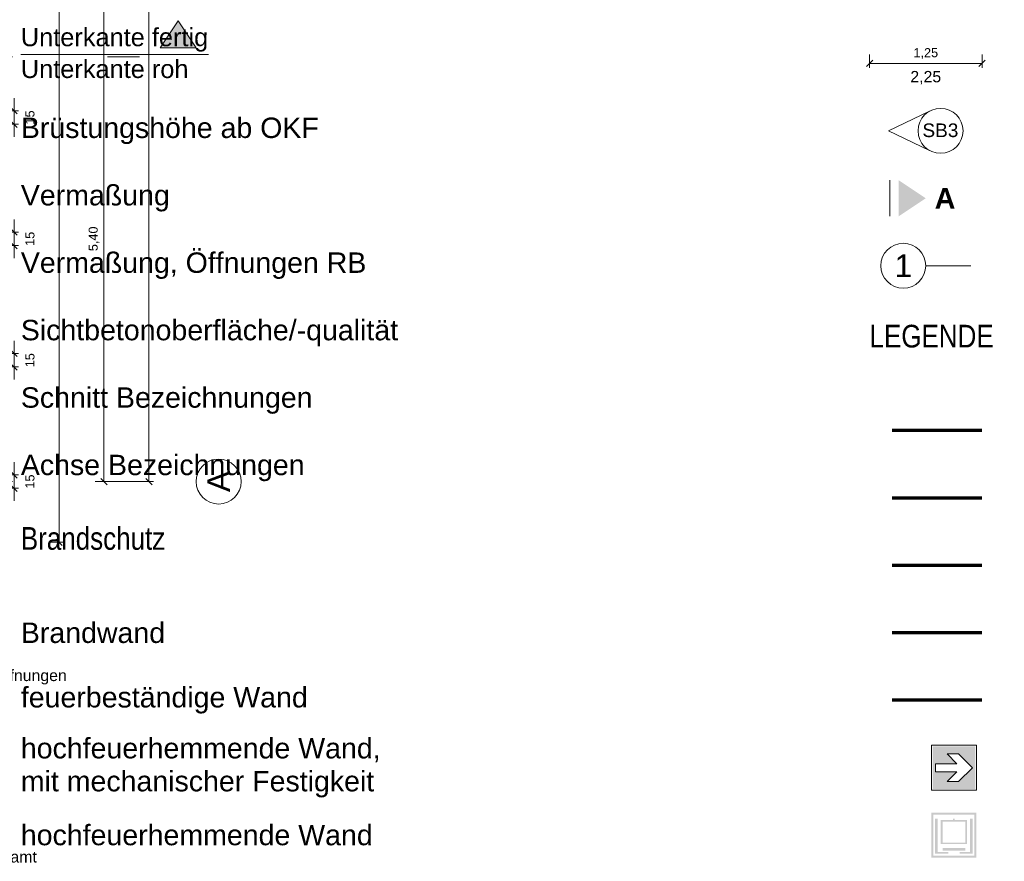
# Model space of a CAD drawing. Header units: metres. Extents: x -49 to 152, y -127 to 99.
# Tile 116 of 177: x 2 to 13, y -26 to -16. Entities that reach past the tile are written whole.
import ezdxf

# ---------------------------------------------------------------- set-up
doc = ezdxf.new("R2010")
doc.units = ezdxf.units.M
doc.header["$PDMODE"] = 1
doc.header["$PDSIZE"] = -2
doc.linetypes.add('Achsen 01', pattern=[5.291531, 3.175, -1.058062, 0.352704, -0.705764])
doc.linetypes.add('gestrichelt - 01', pattern=[2, 1, -1])
doc.layers.get('0').update_dxf_attribs({"lineweight": 25})
for name, color, linetype, lineweight in [('_GRU (2D)', 7, 'Continuous', 9), ('_Legende (2D)', 7, 'Continuous', 9), ('_OG 3 (2D)', 7, 'Continuous', 9), ('AV1-Brandschutzkonzept-Brandschutzkonzept', 7, 'Continuous', 5), ('AV1-Schnitt Achsen', 7, 'Achsen 01', 18), ('Bemaßung-Bemaßung', 7, 'Continuous', 9), ('Keine', 7, 'Continuous', 9)]:
    doc.layers.add(name, color=color, linetype=linetype, lineweight=lineweight)
doc.layers.add('AV1-Achsen', color=1, linetype='Achsen 01', lineweight=18, true_color=0xff0000)
doc.layers.get('0').freeze()
doc.styles.add('Arial', font='arial.ttf')
doc.styles.add('Arial (bold)', font='arialbd.ttf')
doc.styles.add('Arial Narrow', font='ARIALN.TTF')
doc.dimstyles.new('COE 50', dxfattribs={"dimtxt": 100.872396, "dimasz": 0.001414, "dimexe": 0.001, "dimexo": 0.01, "dimgap": 0.001, "dimtad": 1, "dimdec": 3, "dimtxsty": 'Arial', "dimblk": 'VW_SLASH-3', "dimblk1": 'VW_SLASH-3', "dimblk2": 'VW_SLASH-3', "dimcen": 0, "dimadec": 3, "dimazin": 0, "dimtfac": 0.8, "dimtdec": 3, "dimtix": 1, "dimtmove": 0, "dimatfit": 0, "dimldrblk": 'VW_SLASH-2', "dimfxl": 0.002, "dimfxlon": 1, "dimfrac": 2, "dimtolj": 1, "dimarcsym": 0})

# ---------------------------------------------------------------- blocks, each defined once
blk = doc.blocks.new('VW_SLASH-3')
at = {"color": 0, "linetype": 'ByBlock', "lineweight": -2, "transparency": 16777216}
blk.add_line((0, 0), (-1, 0), dxfattribs=at)
at = {"color": 0, "linetype": 'Continuous', "lineweight": 15, "transparency": 16777216, "flags": 128}
blk.add_lwpolyline([(0.5, 0.5), (-0.5, -0.5)], dxfattribs=at)
blk = doc.blocks.new('*D548')
at = {"layer": 'Bemaßung-Bemaßung', "color": 0, "lineweight": -2}
for p, q in [((3.575, 0), (3.725, 0)), ((3.675, -0.071), (3.675, -21.529)), ((3.575, -21.6), (3.725, -21.6))]:
    blk.add_line(p, q, dxfattribs=at)
at = {"layer": 'Defpoints', "color": 0}
for p in [(0, 0), (0, -21.6), (3.675, -21.6)]:
    blk.add_point(p, dxfattribs=at)
at = {"layer": 'Bemaßung-Bemaßung', "color": 0, "lineweight": -2, "xscale": 0.070693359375, "yscale": 0.070693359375, "zscale": 0.070693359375}
for p, rotation in [((3.675, 0), 90.00000000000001), ((3.675, -21.6), 270)]:
    blk.add_blockref('VW_SLASH-3', p, dxfattribs=dict(at, rotation=rotation))
at = {"layer": 'Bemaßung-Bemaßung', "color": 0, "insert": (3.534, -10.8), "char_height": 0.1513, "attachment_point": 5, "rotation": 90, "style": 'Arial'}
blk.add_mtext('\\A1;21,60', dxfattribs=at)
blk = doc.blocks.new('VW_SLASH-2')
at = {"color": 0, "linetype": 'ByBlock', "lineweight": -2, "transparency": 16777216}
blk.add_line((0, 0), (-1, 0), dxfattribs=at)
at = {"color": 0, "linetype": 'Continuous', "lineweight": 15, "transparency": 16777216, "flags": 128}
blk.add_lwpolyline([(0.5, 0.5), (-0.5, -0.5)], dxfattribs=at)
blk = doc.blocks.new('*D553')
at = {"layer": 'Bemaßung-Bemaßung', "color": 0, "lineweight": -2}
for p, q in [((3.075, -16.2), (3.225, -16.2)), ((3.175, -21.529), (3.175, -16.271)), ((3.075, -21.6), (3.225, -21.6))]:
    blk.add_line(p, q, dxfattribs=at)
at = {"layer": 'Defpoints', "color": 0}
for p in [(0, -16.2), (3.175, -16.2), (0, -21.6)]:
    blk.add_point(p, dxfattribs=at)
at = {"layer": 'Bemaßung-Bemaßung', "color": 0, "lineweight": -2, "xscale": 0.070693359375, "yscale": 0.070693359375, "zscale": 0.070693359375}
for p, rotation in [((3.175, -16.2), 90), ((3.175, -21.6), 270)]:
    blk.add_blockref('VW_SLASH-3', p, dxfattribs=dict(at, rotation=rotation))
at = {"layer": 'Bemaßung-Bemaßung', "color": 0, "insert": (3.064, -18.9), "char_height": 0.1009, "attachment_point": 5, "rotation": 90, "style": 'Arial'}
blk.add_mtext('\\A1;5,40', dxfattribs=at)
blk = doc.blocks.new('*D554')
at = {"layer": 'Bemaßung-Bemaßung', "color": 0, "lineweight": -2}
for p, q in [((2.575, 0.675), (2.725, 0.675)), ((2.675, 0.604), (2.675, -22.204)), ((2.575, -22.275), (2.725, -22.275))]:
    blk.add_line(p, q, dxfattribs=at)
at = {"layer": 'Defpoints', "color": 0}
for p in [(0.075, 0.675), (0.075, -22.275), (2.675, -22.275)]:
    blk.add_point(p, dxfattribs=at)
at = {"layer": 'Bemaßung-Bemaßung', "color": 0, "lineweight": -2, "xscale": 0.070693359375, "yscale": 0.070693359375, "zscale": 0.070693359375}
for p, rotation in [((2.675, 0.675), 90.00000000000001), ((2.675, -22.275), 270)]:
    blk.add_blockref('VW_SLASH-3', p, dxfattribs=dict(at, rotation=rotation))
at = {"layer": 'Bemaßung-Bemaßung', "color": 0, "insert": (2.564, -10.8), "char_height": 0.1009, "attachment_point": 5, "rotation": 90, "style": 'Arial'}
blk.add_mtext('\\A1;22,95', dxfattribs=at)
blk = doc.blocks.new('*D583')
at = {"layer": 'Bemaßung-Bemaßung', "color": 0, "linetype": 'Continuous', "lineweight": -2}
for p, q in [((2.175, -17.404), (2.175, -17.334)), ((2.075, -17.475), (2.225, -17.475)), ((2.175, -17.625), (2.175, -17.475)), ((2.075, -17.625), (2.225, -17.625)), ((2.175, -17.696), (2.175, -17.766))]:
    blk.add_line(p, q, dxfattribs=at)
at = {"layer": 'Defpoints', "color": 0}
for p in [(0.675, -17.475), (2.175, -17.475), (0.675, -17.625)]:
    blk.add_point(p, dxfattribs=at)
at = {"layer": 'Bemaßung-Bemaßung', "color": 0, "lineweight": -2, "xscale": 0.070693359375, "yscale": 0.070693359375, "zscale": 0.070693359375}
for p, rotation in [((2.175, -17.475), 270), ((2.175, -17.625), 90)]:
    blk.add_blockref('VW_SLASH-3', p, dxfattribs=dict(at, rotation=rotation))
at = {"layer": 'Bemaßung-Bemaßung', "color": 0, "insert": (2.352, -17.55), "char_height": 0.1009, "attachment_point": 5, "rotation": 90, "style": 'Arial'}
blk.add_mtext('\\A1;15', dxfattribs=at)
blk = doc.blocks.new('*D585')
at = {"layer": 'Bemaßung-Bemaßung', "color": 0, "linetype": 'Continuous', "lineweight": -2}
for p, q in [((2.175, -18.754), (2.175, -18.684)), ((2.075, -18.825), (2.225, -18.825)), ((2.175, -18.975), (2.175, -18.825)), ((2.075, -18.975), (2.225, -18.975)), ((2.175, -19.046), (2.175, -19.116))]:
    blk.add_line(p, q, dxfattribs=at)
at = {"layer": 'Defpoints', "color": 0}
for p in [(0.675, -18.825), (2.175, -18.825), (0.675, -18.975)]:
    blk.add_point(p, dxfattribs=at)
at = {"layer": 'Bemaßung-Bemaßung', "color": 0, "lineweight": -2, "xscale": 0.070693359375, "yscale": 0.070693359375, "zscale": 0.070693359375}
for p, rotation in [((2.175, -18.825), 270), ((2.175, -18.975), 90)]:
    blk.add_blockref('VW_SLASH-3', p, dxfattribs=dict(at, rotation=rotation))
at = {"layer": 'Bemaßung-Bemaßung', "color": 0, "insert": (2.352, -18.9), "char_height": 0.1009, "attachment_point": 5, "rotation": 90, "style": 'Arial'}
blk.add_mtext('\\A1;15', dxfattribs=at)
blk = doc.blocks.new('*D587')
at = {"layer": 'Bemaßung-Bemaßung', "color": 0, "linetype": 'Continuous', "lineweight": -2}
for p, q in [((2.175, -20.104), (2.175, -20.034)), ((2.075, -20.175), (2.225, -20.175)), ((2.175, -20.325), (2.175, -20.175)), ((2.075, -20.325), (2.225, -20.325)), ((2.175, -20.396), (2.175, -20.466))]:
    blk.add_line(p, q, dxfattribs=at)
at = {"layer": 'Defpoints', "color": 0}
for p in [(0.675, -20.175), (2.175, -20.175), (0.675, -20.325)]:
    blk.add_point(p, dxfattribs=at)
at = {"layer": 'Bemaßung-Bemaßung', "color": 0, "lineweight": -2, "xscale": 0.070693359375, "yscale": 0.070693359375, "zscale": 0.070693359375}
for p, rotation in [((2.175, -20.175), 270), ((2.175, -20.325), 90)]:
    blk.add_blockref('VW_SLASH-3', p, dxfattribs=dict(at, rotation=rotation))
at = {"layer": 'Bemaßung-Bemaßung', "color": 0, "insert": (2.352, -20.25), "char_height": 0.1009, "attachment_point": 5, "rotation": 90, "style": 'Arial'}
blk.add_mtext('\\A1;15', dxfattribs=at)
blk = doc.blocks.new('*D589')
at = {"layer": 'Bemaßung-Bemaßung', "color": 0, "linetype": 'Continuous', "lineweight": -2}
for p, q in [((2.175, -21.454), (2.175, -21.384)), ((2.075, -21.525), (2.225, -21.525)), ((2.175, -21.675), (2.175, -21.525)), ((2.075, -21.675), (2.225, -21.675)), ((2.175, -21.746), (2.175, -21.816))]:
    blk.add_line(p, q, dxfattribs=at)
at = {"layer": 'Defpoints', "color": 0}
for p in [(0.675, -21.525), (2.175, -21.525), (0.675, -21.675)]:
    blk.add_point(p, dxfattribs=at)
at = {"layer": 'Bemaßung-Bemaßung', "color": 0, "lineweight": -2, "xscale": 0.070693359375, "yscale": 0.070693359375, "zscale": 0.070693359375}
for p, rotation in [((2.175, -21.525), 270), ((2.175, -21.675), 90)]:
    blk.add_blockref('VW_SLASH-3', p, dxfattribs=dict(at, rotation=rotation))
at = {"layer": 'Bemaßung-Bemaßung', "color": 0, "insert": (2.352, -21.6), "char_height": 0.1009, "attachment_point": 5, "rotation": 90, "style": 'Arial'}
blk.add_mtext('\\A1;15', dxfattribs=at)
blk = doc.blocks.new('Group-908')
at = {"layer": 'Keine', "color": 7, "linetype": 'Continuous', "lineweight": 9, "transparency": 33554687, "flags": 128}
blk.add_lwpolyline([(12.354, -17.481), (11.898, -17.699), (12.354, -17.917)], dxfattribs=at)
at = {"layer": 'Keine', "color": 7, "linetype": 'Continuous', "lineweight": 9, "transparency": 33554687}
blk.add_circle((12.476, -17.699), 0.25, dxfattribs=at)
at = {"layer": 'Keine', "color": 7, "transparency": 33554687, "insert": (12.275, -17.617), "char_height": 0.1513, "attachment_point": 1, "line_spacing_factor": 0.967718, "style": 'Arial'}
blk.add_mtext('SB3', dxfattribs=at)
blk = doc.blocks.new('*D2410')
at = {"layer": 'Bemaßung-Bemaßung', "color": 0, "linetype": 'Continuous', "lineweight": -2, "transparency": 33554687}
for p, q in [((11.687, -16.849), (11.687, -16.999)), ((12.937, -16.849), (12.937, -16.999)), ((12.866, -16.949), (11.757, -16.949))]:
    blk.add_line(p, q, dxfattribs=at)
at = {"layer": 'Defpoints', "color": 0, "transparency": 33554687}
for p in [(11.687, -16.699), (12.937, -16.699), (11.687, -16.949)]:
    blk.add_point(p, dxfattribs=at)
at = {"layer": 'Bemaßung-Bemaßung', "color": 0, "lineweight": -2, "xscale": 0.070693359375, "yscale": 0.070693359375, "zscale": 0.070693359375, "rotation": 180}
blk.add_blockref('VW_SLASH-3', (11.687, -16.949), dxfattribs=at)
at = {"layer": 'Bemaßung-Bemaßung', "color": 0, "lineweight": -2, "xscale": 0.070693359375, "yscale": 0.070693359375, "zscale": 0.070693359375}
blk.add_blockref('VW_SLASH-3', (12.937, -16.949), dxfattribs=at)
at = {"layer": 'Bemaßung-Bemaßung', "color": 0, "lineweight": 25, "transparency": 33554687, "insert": (12.312, -16.839), "char_height": 0.1009, "attachment_point": 5, "style": 'Arial'}
blk.add_mtext('\\A1;1,25', dxfattribs=at)
blk = doc.blocks.new('Group-912')
at = {"color": 255, "linetype": 'Continuous', "transparency": 33554687}
blk.add_wipeout([(12.374, -24.533), (12.874, -24.533), (12.874, -25.033), (12.374, -25.033)], dxfattribs=at).dxf.layer = 'Keine'
at = {"layer": 'Keine', "color": 7, "linetype": 'Continuous', "transparency": 33554687, "flags": 128}
blk.add_lwpolyline([(12.374, -24.533), (12.874, -24.533), (12.874, -25.033), (12.374, -25.033)], close=True, dxfattribs=at)
at = {"layer": 'Keine', "color": 106, "linetype": 'Continuous', "true_color": 0x008011, "transparency": 33554687}
blk.add_solid([(12.387, -25.021), (12.862, -25.021), (12.387, -24.546), (12.862, -24.546)], dxfattribs=at)
at = {"color": 255, "linetype": 'Continuous', "transparency": 33554687}
blk.add_wipeout([(12.659, -24.827), (12.548, -24.938), (12.675, -24.938), (12.83, -24.783), (12.675, -24.629), (12.548, -24.629), (12.659, -24.739), (12.419, -24.739), (12.419, -24.827)], dxfattribs=at).dxf.layer = 'Keine'
at = {"layer": 'Keine', "color": 255, "linetype": 'Continuous', "transparency": 33554687, "flags": 128}
blk.add_lwpolyline([(12.659, -24.827), (12.548, -24.938), (12.675, -24.938), (12.83, -24.783), (12.675, -24.629), (12.548, -24.629), (12.659, -24.739), (12.419, -24.739), (12.419, -24.827)], close=True, dxfattribs=at)
blk = doc.blocks.new('Group-913')
at = {"color": 255, "linetype": 'Continuous', "lineweight": 5, "transparency": 33554687}
blk.add_wipeout([(12.374, -25.283), (12.874, -25.283), (12.874, -25.783), (12.374, -25.783)], dxfattribs=at).dxf.layer = 'AV1-Brandschutzkonzept-Brandschutzkonzept'
at = {"layer": 'AV1-Brandschutzkonzept-Brandschutzkonzept', "linetype": 'Continuous', "lineweight": 0, "transparency": 33554687}
h = blk.add_hatch(color=25, dxfattribs=at)
h.paths.add_polyline_path([(12.374, -25.283), (12.874, -25.283), (12.874, -25.783), (12.374, -25.783)])
h.paths.add_polyline_path([(12.395, -25.304), (12.395, -25.762), (12.853, -25.762), (12.853, -25.304)])
for points in [[(12.445, -25.719), (12.561, -25.719), (12.561, -25.74), (12.416, -25.74), (12.416, -25.35), (12.445, -25.35)], [(12.804, -25.719), (12.687, -25.719), (12.687, -25.74), (12.833, -25.74), (12.833, -25.35), (12.804, -25.35)]]:
    blk.add_hatch(color=250, dxfattribs=at).paths.add_polyline_path(points)
h = blk.add_hatch(color=250, dxfattribs=at)
h.paths.add_polyline_path([(12.616, -25.35), (12.632, -25.35), (12.632, -25.366), (12.771, -25.366), (12.771, -25.632), (12.477, -25.632), (12.477, -25.366), (12.616, -25.366)])
h.paths.add_polyline_path([(12.75, -25.616), (12.75, -25.382), (12.498, -25.382), (12.498, -25.616)])
at = {"layer": 'AV1-Brandschutzkonzept-Brandschutzkonzept', "color": 250, "linetype": 'Continuous', "transparency": 33554687}
blk.add_solid([(12.498, -25.707), (12.75, -25.707), (12.498, -25.677), (12.75, -25.677)], dxfattribs=at)
blk = doc.blocks.new('Group-881')
at = {"layer": 'AV1-Achsen'}
blk.add_line((-43.35, -21.6), (4.2, -21.6), dxfattribs=at)
at = {"layer": 'AV1-Achsen', "linetype": 'Continuous'}
blk.add_circle((4.45, -21.6), 0.25, dxfattribs=at)
at = {"layer": 'AV1-Achsen', "insert": (4.45, -21.6), "char_height": 0.252, "attachment_point": 5, "rotation": 90, "line_spacing_factor": 0.969122, "style": 'Arial'}
blk.add_mtext('A', dxfattribs=at)
blk = doc.blocks.new('Group-885')
at = {"layer": 'AV1-Schnitt Achsen', "linetype": 'Continuous', "lineweight": 0}
blk.add_hatch(color=7, dxfattribs=at).paths.add_polyline_path([(3.8, -16.775), (4.2, -16.775), (4, -16.475)])
at = {"layer": 'AV1-Schnitt Achsen'}
blk.add_line((-43.35, -16.875), (4.2, -16.875), dxfattribs=at)
at = {"layer": 'AV1-Schnitt Achsen', "linetype": 'Continuous', "flags": 128}
blk.add_lwpolyline([(3.8, -16.775), (4.2, -16.775), (4, -16.475)], close=True, dxfattribs=at)
blk = doc.blocks.new('GRU (2D)')
at = {"layer": 'AV1-Achsen', "color": 7}
blk.add_blockref('Group-881', (0, 0), dxfattribs=at)
at = {"layer": 'AV1-Schnitt Achsen', "color": 7}
blk.add_blockref('Group-885', (0, 0), dxfattribs=at)
blk = doc.blocks.new('OG 3 (2D)')
at = {"layer": 'Bemaßung-Bemaßung', "insert": (1.175, -23.775), "char_height": 0.12609, "attachment_point": 4, "line_spacing_factor": 0.969122, "style": 'Arial'}
blk.add_mtext('Rohbau / Öffnungen', dxfattribs=at)
at = {"layer": 'Bemaßung-Bemaßung', "color": 1, "insert": (1.175, -25.775), "char_height": 0.12609, "attachment_point": 4, "line_spacing_factor": 0.969122, "style": 'Arial'}
blk.add_mtext('Achsen Gesamt', dxfattribs=at)
at = {"layer": 'Bemaßung-Bemaßung'}
dim = blk.add_linear_dim(base=(2.675, -22.275), p1=(0.075, 0.675), p2=(0.075, -22.275), angle=270, text='22,95', dimstyle='COE 50', override={"dimtxt": 0.100872, "dimasz": 0.070693, "dimexe": 0.05, "dimgap": 0.05, "dimpost": '<>', "dimtxsty": 'Arial', "dimtmove": 2, "dimfxl": 0.1}, dxfattribs=at)
dim.commit()
dim.dimension.update_dxf_attribs({"geometry": '*D554', "text_midpoint": (2.5644, -10.8)})
at = {"layer": 'Bemaßung-Bemaßung', "color": 1}
dim = blk.add_linear_dim(base=(3.675, -21.6), p1=(0, 0), p2=(0, -21.6), angle=270, text='21,60', dimstyle='COE 50', override={"dimtxt": 0.151309, "dimasz": 0.070693, "dimexe": 0.05, "dimgap": 0.05, "dimpost": '<>', "dimtxsty": 'Arial', "dimtmove": 2, "dimfxl": 0.1}, dxfattribs=at)
dim.commit()
dim.dimension.update_dxf_attribs({"geometry": '*D548', "text_midpoint": (3.5341, -10.8)})
dim = blk.add_aligned_dim(p1=(0, -21.6), p2=(0, -16.2), distance=-3.175, text='5,40', dimstyle='COE 50', override={"dimtxt": 0.100872, "dimasz": 0.070693, "dimexe": 0.05, "dimgap": 0.05, "dimpost": '<>', "dimtxsty": 'Arial', "dimtmove": 2, "dimfxl": 0.1}, dxfattribs=at)
dim.commit()
dim.dimension.update_dxf_attribs({"geometry": '*D553', "text_midpoint": (3.0644, -18.9)})
at = {"layer": 'Bemaßung-Bemaßung', "linetype": 'Continuous'}
for base, p1, p2, picture, middle in [((2.175, -17.475), (0.675, -17.625), (0.675, -17.475), '*D583', (2.3515, -17.55)), ((2.175, -18.825), (0.675, -18.975), (0.675, -18.825), '*D585', (2.3515, -18.9)), ((2.175, -20.175), (0.675, -20.325), (0.675, -20.175), '*D587', (2.3515, -20.25)), ((2.175, -21.525), (0.675, -21.675), (0.675, -21.525), '*D589', (2.3515, -21.6))]:
    dim = blk.add_linear_dim(base=base, p1=p1, p2=p2, angle=270, text='15', dimstyle='COE 50', override={"dimtxt": 0.100872, "dimasz": 0.070693, "dimexe": 0.05, "dimgap": 0.05, "dimpost": '<>', "dimtxsty": 'Arial', "dimtix": 0, "dimtmove": 2, "dimfxl": 0.1}, dxfattribs=at)
    dim.commit()
    dim.dimension.update_dxf_attribs({"geometry": picture, "text_midpoint": middle})
blk = doc.blocks.new('Legende (2D)')
at = {"layer": 'AV1-Brandschutzkonzept-Brandschutzkonzept', "color": 14, "linetype": 'gestrichelt - 01', "lineweight": 70, "transparency": 33554687}
blk.add_line((12.9367, -21.0333), (11.6867, -21.0333), dxfattribs=at)
at = {"layer": 'Keine', "color": 7, "linetype": 'Continuous', "lineweight": 9, "transparency": 33554687}
blk.add_line((2.2504, -16.8496), (4.3367, -16.8496), dxfattribs=at)
at = {"layer": 'Keine', "color": 7, "linetype": 'Achsen 01', "lineweight": 18, "transparency": 33554687}
blk.add_line((11.9117, -18.2492), (11.9117, -18.6492), dxfattribs=at)
at = {"layer": 'Keine', "color": 1, "linetype": 'Achsen 01', "lineweight": 18, "true_color": 0xff0000, "transparency": 33554687}
blk.add_line((12.8117, -19.1992), (12.3117, -19.1992), dxfattribs=at)
at = {"layer": 'Keine', "color": 220, "linetype": 'gestrichelt - 01', "lineweight": 70, "true_color": 0xff00bc, "transparency": 33554687}
blk.add_line((12.9367, -21.7833), (11.6867, -21.7833), dxfattribs=at)
at = {"layer": 'Keine', "color": 2, "linetype": 'gestrichelt - 01', "lineweight": 70, "true_color": 0xdfff00, "transparency": 33554687}
blk.add_line((12.9367, -22.5333), (11.6867, -22.5333), dxfattribs=at)
at = {"layer": 'Keine', "color": 1, "linetype": 'gestrichelt - 01', "lineweight": 70, "true_color": 0xff0000, "transparency": 33554687}
blk.add_line((12.9367, -23.2833), (11.6867, -23.2833), dxfattribs=at)
at = {"layer": 'Keine', "color": 40, "linetype": 'gestrichelt - 01', "lineweight": 70, "true_color": 0xffc000, "transparency": 33554687}
blk.add_line((12.9367, -24.0333), (11.6867, -24.0333), dxfattribs=at)
at = {"layer": 'Keine', "color": 1, "linetype": 'Continuous', "lineweight": 18, "true_color": 0xff0000, "transparency": 33554687}
blk.add_circle((12.0617, -19.1992), 0.25, dxfattribs=at)
at = {"layer": 'Keine', "color": 7, "linetype": 'Continuous', "lineweight": 18, "transparency": 33554687}
blk.add_solid([(12.0117, -18.2492), (12.0117, -18.6492), (12.3117, -18.4492)], dxfattribs=at)
at = {"layer": 'Keine', "color": 7, "transparency": 33554687}
for name in ['Group-908', 'Group-912', 'Group-913']:
    blk.add_blockref(name, (0, 0), dxfattribs=at)
for s, insert, char_height, attachment_point, line_spacing_factor, style in [('Unterkante fertig', (2.2504, -16.6873), 0.201745, 4, 0.969122, 'Arial'), ('Unterkante roh', (2.2504, -17.0119), 0.201745, 4, 0.969122, 'Arial'), ('2,25', (12.3117, -17.0329), 0.12609, 2, 0.969122, 'Arial'), ('Brüstungshöhe ab OKF', (2.2504, -17.6992), 0.226963, 4, 0.969122, 'Arial'), ('Vermaßung', (2.2504, -18.4492), 0.22696, 4, 0.969122, 'Arial'), ('A', (12.4117, -18.4492), 0.227, 4, 0.969122, 'Arial (bold)'), ('Vermaßung, Öffnungen RB', (2.2504, -19.1992), 0.226963, 4, 0.969122, 'Arial'), ('Sichtbetonoberfläche/-qualität', (2.2504, -19.9492), 0.226963, 4, 0.969122, 'Arial'), ('LEGENDE', (11.6867, -19.8564), 0.25218, 1, 0.966594, 'Arial Narrow'), ('Schnitt Bezeichnungen', (2.2504, -20.6992), 0.226963, 4, 0.969122, 'Arial'), ('Achse Bezeichnungen', (2.2504, -21.4492), 0.226963, 4, 0.969122, 'Arial'), ('Brandwand', (2.2504, -23.2833), 0.22696, 4, 0.969122, 'Arial'), ('feuerbeständige Wand', (2.2504, -24.0333), 0.226963, 4, 0.969122, 'Arial'), ('hochfeuerhemmende Wand,\\Pmit mechanischer Festigkeit', (2.2504, -24.7833), 0.226963, 4, 0.969122, 'Arial'), ('hochfeuerhemmende Wand', (2.2504, -25.5333), 0.226963, 4, 0.969122, 'Arial')]:
    blk.add_mtext(s, dxfattribs=dict(at, insert=insert, char_height=char_height, attachment_point=attachment_point, line_spacing_factor=line_spacing_factor, style=style))
at = {"layer": 'Keine', "color": 1, "true_color": 0xff0000, "transparency": 33554687, "insert": (12.0617, -19.1992), "char_height": 0.2522, "attachment_point": 5, "line_spacing_factor": 0.969122, "style": 'Arial'}
blk.add_mtext('1', dxfattribs=at)
at = {"layer": 'Keine', "color": 253, "transparency": 33554687, "insert": (2.2504, -22.1064), "char_height": 0.252181, "attachment_point": 1, "line_spacing_factor": 0.966594, "style": 'Arial Narrow'}
blk.add_mtext('Brandschutz', dxfattribs=at)
at = {"layer": 'Bemaßung-Bemaßung', "color": 7, "linetype": 'Continuous', "lineweight": 25, "transparency": 33554687}
dim = blk.add_linear_dim(base=(11.6867, -16.9492), p1=(12.9367, -16.6992), p2=(11.6867, -16.6992), text='1,25', dimstyle='COE 50', override={"dimtxt": 0.100872, "dimasz": 0.070693, "dimexe": 0.05, "dimgap": 0.05, "dimpost": '<>', "dimtxsty": 'Arial', "dimtmove": 2, "dimfxl": 0.1}, dxfattribs=at)
dim.commit()
dim.dimension.update_dxf_attribs({"geometry": '*D2410', "text_midpoint": (12.3117, -16.8385)})

msp = doc.modelspace()

# ---------------------------------------------------------------- block references
at = {"layer": '_OG 3 (2D)'}
msp.add_blockref('OG 3 (2D)', (0, 0), dxfattribs=at)

# ---------------------------------------------------------------- next in the draw order: block references
at = {"layer": '_Legende (2D)'}
msp.add_blockref('Legende (2D)', (0, 0), dxfattribs=at)

# ---------------------------------------------------------------- next in the draw order: block references
at = {"layer": '_GRU (2D)'}
msp.add_blockref('GRU (2D)', (0, 0), dxfattribs=at)

doc.saveas('drawing.dxf')
